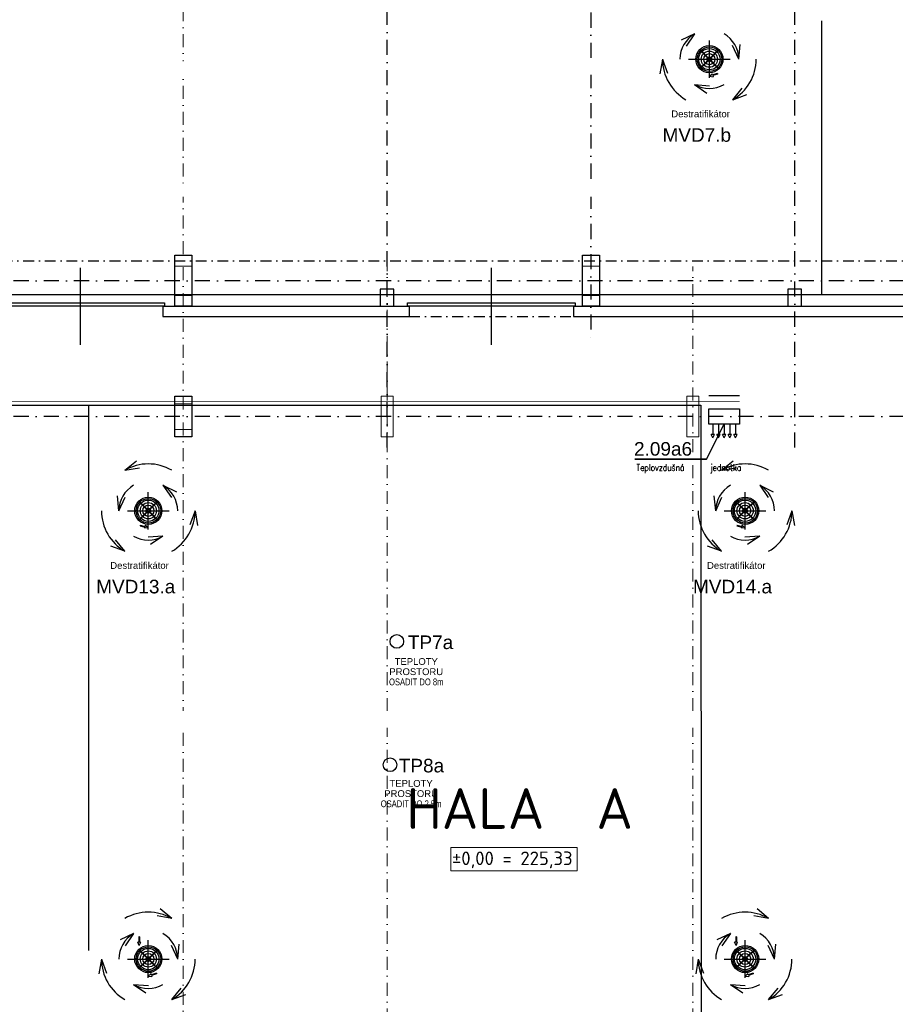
# Model space of a CAD drawing. Header units: millimetres. Extents: x -29085 to 3627694, y -159961 to 2281735.
# Tile 99 of 229: x 323662 to 349441, y 100377 to 129371. Entities that reach past the tile are written whole.
import ezdxf
from ezdxf import colors
from ezdxf.entities.mleader import LeaderData, LeaderLine
from ezdxf.enums import TextEntityAlignment as Align
from ezdxf.math import Vec2, Vec3

# ---------------------------------------------------------------- set-up
doc = ezdxf.new("R2010")
doc.units = ezdxf.units.MM
doc.linetypes.add('DASHDOT', pattern=[25.4, 12.7, -6.35, 0, -6.35])
doc.linetypes.add('ČERCHOVANÁ', pattern=[25.4, 12.7, -6.35, 0, -6.35])
doc.layers.add('NWT_UT_PRIV', color=1, linetype='Continuous')
doc.layers.add('Přístroje MaR', color=1, linetype='Continuous')
doc.styles.add('A99_kota', font='isocpeur.ttf', dxfattribs={"height": 2})
doc.styles.add('A99_popis', font='isocpeur.ttf')
doc.styles.add('ad_popis 100', font='isocpeur.ttf', dxfattribs={"height": 200})
doc.styles.add('PITSIMP8', font='pitsimp8')
doc.styles.add('ROMANS', font='romans.shx', dxfattribs={"width": 0.8})
doc.styles.get("Standard").update_dxf_attribs({"font": 'arial.ttf'})

# ---------------------------------------------------------------- blocks, each defined once
blk = doc.blocks.new('2dluk097')
at = {"color": 0, "linetype": 'ByBlock'}
for p, q in [((-0.05, 0.5), (-0.05, -0.1)), ((-0.05, 0.5), (0.05, 0.5)), ((0.05, 0.5), (0.05, -0.1))]:
    blk.add_line(p, q, dxfattribs=at)
for p, q in [((-0.05, -0.1), (-0.23, -0.1)), ((0, -0.5), (-0.23, -0.1)), ((0, -0.5), (0.23, -0.1)), ((0.05, -0.1), (0.23, -0.1))]:
    blk.add_line(p, q)
for points in [[(-0.05, 0.5), (0.05, 0.5), (-0.05, -0.1), (0.05, -0.1)], [(-0.23, -0.1), (0, -0.5), (0.05, -0.1), (-0.05, -0.1)], [(-0.05, -0.1), (0.23, -0.1), (0, -0.5), (-0.05, -0.1)]]:
    blk.add_solid(points)
at = {"linetype": 'ByBlock', "style": 'PITSIMP8', "flags": 9}
for tag, p in [('VOLUMENSTROM', (-0.06, 0.04)), ('DRUCK/-STUFE', (-0.06, 0.02)), ('BEZEICHNUNG', (-0.06, 0.18)), ('RAUM/GRUPPE', (-0.06, 0.16)), ('POS.NR.G-LV', (-0.06, 0.14)), ('ANSCHLUSS', (-0.06, 0)), ('FABRIKAT', (-0.06, 0.12)), ('KENNUNG', (-0.06, 0.08)), ('LEISTUNG', (-0.06, 0.06)), ('TYP', (-0.06, 0.1)), ('SPANNUNG/FREQUENZ', (-0.06, -0.12)), ('TEMPERATUR', (-0.06, -0.06)), ('SCHUTZART', (-0.06, -0.1)), ('GROESSE', (-0.06, -0.02)), ('DREHZAHL', (-0.06, -0.08)), ('GEWICHT', (-0.06, -0.14)), ('DN', (-0.06, -0.04)), ('FREI', (-0.06, -0.16)), ('FREI', (-0.06, -0.18)), ('FREI', (-0.06, -0.2))]:
    blk.add_attdef(tag, text='', height=0.01, dxfattribs=at).set_placement(p, align=Align.MIDDLE)

msp = doc.modelspace()

# ---------------------------------------------------------------- linework, layer by layer
at = {"color": 251, "linetype": 'DASHDOT', "lineweight": 5, "ltscale": 30}
for p, q in [((328479, 194483.3), (328479, 89198.3)), ((334479, 89198.3), (334479, 122104.9)), ((343479, 89198.3), (343479, 122104.9))]:
    msp.add_line(p, q, dxfattribs=at)
at = {"color": 251, "linetype": 'DASHDOT', "ltscale": 35}
for p, q in [((340479, 194483.3), (340479, 120001)), ((401278.6, 121683.3), (210329, 121683.3)), ((401278.6, 117683.3), (210329, 117683.3))]:
    msp.add_line(p, q, dxfattribs=at)
at = {"color": 251, "linetype": 'ČERCHOVANÁ', "ltscale": 25}
for p, q in [((231679, 122273.3), (364729, 122273.3)), ((335129, 120633.3), (339969, 120633.3))]:
    msp.add_line(p, q, dxfattribs=at)
at = {"color": 251}
for p, q in [((325454, 119799.3), (325454, 122067.3)), ((337549, 119799.3), (337549, 122067.3)), ((327874, 120933.3), (327874, 120633.3)), ((327874, 120933.3), (335129, 120933.3)), ((335129, 120933.3), (335129, 120633.3)), ((339969, 120933.3), (352729, 120933.3)), ((339969, 120933.3), (339969, 120633.3)), ((327874, 120633.3), (328979, 120633.3)), ((328979, 120633.3), (329129, 120633.3)), ((329129, 120633.3), (335129, 120633.3)), ((339969, 120633.3), (352654.5, 120633.3))]:
    msp.add_line(p, q, dxfattribs=at)
at = {"color": 251, "linetype": 'ČERCHOVANÁ', "lineweight": 9, "ltscale": 20}
msp.add_lwpolyline([(358379, 127877.9), (226029, 127877.9)], dxfattribs=at)
at = {"color": 251, "linetype": 'Continuous', "ltscale": 2}
for points in [[(328729, 120933.3), (328229, 120933.3), (328229, 122433.3), (328729, 122433.3)], [(328729, 120933.3), (328229, 120933.3), (328229, 122433.3), (328729, 122433.3)], [(340729, 120933.3), (340229, 120933.3), (340229, 122433.3), (340729, 122433.3)], [(340729, 120933.3), (340229, 120933.3), (340229, 122433.3), (340729, 122433.3)], [(328729, 117083.3), (328229, 117083.3), (328229, 118283.3), (328729, 118283.3)]]:
    msp.add_lwpolyline(points, close=True, dxfattribs=at)
at = {"color": 251, "linetype": 'Continuous', "lineweight": 20, "ltscale": 2}
for points in [[(328229, 122433.3), (328729, 122433.3), (328729, 122113.3), (328229, 122113.3)], [(340229, 122433.3), (340729, 122433.3), (340729, 122113.3), (340229, 122113.3)], [(328229, 121253.3), (328729, 121253.3), (328729, 120933.3), (328229, 120933.3)], [(340229, 121253.3), (340729, 121253.3), (340729, 120933.3), (340229, 120933.3)], [(328729, 118283.3), (328229, 118283.3), (328229, 118063.3), (328729, 118063.3)], [(334304, 118283.3), (334654, 118283.3), (334654, 117083.3), (334304, 117083.3)], [(343304, 118283.3), (343654, 118283.3), (343654, 117083.3), (343304, 117083.3)], [(328729, 117083.3), (328229, 117083.3), (328229, 117303.3), (328729, 117303.3)]]:
    msp.add_lwpolyline(points, close=True, dxfattribs=at)
at = {"color": 251, "ltscale": 2}
for points in [[(334679, 121433.3), (334279, 121433.3), (334279, 120933.3), (334679, 120933.3)], [(346679, 121433.3), (346279, 121433.3), (346279, 120933.3), (346679, 120933.3)]]:
    msp.add_lwpolyline(points, close=True, dxfattribs=at)
at = {"color": 251}
msp.add_lwpolyline([(327924, 120933.3), (322984, 120933.3), (322984, 121033.3), (327924, 121033.3), (327924, 120933.3), (327924, 120933.3)], dxfattribs=at)
msp.add_lwpolyline([(340019, 120933.3), (335079, 120933.3), (335079, 121033.3), (340019, 121033.3)], close=True, dxfattribs=at)
at = {"color": 251, "lineweight": 9}
msp.add_lwpolyline([(336359, 104993.3), (340079, 104993.3), (340079, 104308.3), (336359, 104308.3)], close=True, dxfattribs=at)
at = {"layer": 'Přístroje MaR'}
for p, q in [((343533.9, 128956.9), (343136.8, 128768.9)), ((343533.9, 128956.9), (343136.8, 128768.9)), ((343533.9, 128956.9), (343284.1, 128595.5)), ((343533.9, 128956.9), (343284.1, 128595.5)), ((344248, 128484.2), (344234.5, 128470.7)), ((343534.2, 127459), (343972.3, 127426.7)), ((343534.2, 127459), (343897.5, 127212)), ((343534.2, 127459), (343897.5, 127212)), ((343534.2, 127459), (343972.3, 127426.7)), ((344655.9, 127013.5), (344936.4, 127351.5)), ((344655.9, 127013.5), (344936.4, 127351.5)), ((344655.9, 127013.5), (345067.9, 127166)), ((344655.9, 127013.5), (345067.9, 127166)), ((290953.5, 121283.4), (354084.4, 121283.4)), ((290953.5, 118018.9), (343720.6, 118018.9)), ((326758.7, 116104.9), (327096.8, 116385.4)), ((326758.7, 116104.9), (327096.8, 116385.4)), ((344328.7, 116104.9), (344666.8, 116385.4)), ((344328.7, 116104.9), (344666.8, 116385.4)), ((326758.7, 116104.9), (327191.8, 116178.7)), ((326758.7, 116104.9), (327191.8, 116178.7)), ((344328.7, 116104.9), (344761.8, 116178.7)), ((344328.7, 116104.9), (344761.8, 116178.7)), ((327880.8, 115659.1), (328130.6, 115297.7)), ((327880.8, 115659.1), (328277.8, 115471.1)), ((327880.8, 115659.1), (328277.8, 115471.1)), ((327880.8, 115659.1), (328130.6, 115297.7)), ((345450.8, 115659.1), (345700.6, 115297.7)), ((345450.8, 115659.1), (345847.8, 115471.1)), ((345450.8, 115659.1), (345847.8, 115471.1)), ((345450.8, 115659.1), (345700.6, 115297.7)), ((326583.7, 114910.3), (326541.6, 115347.5)), ((326583.7, 114910.3), (326541.6, 115347.5)), ((326583.7, 114910.3), (326765.9, 115310)), ((326583.7, 114910.3), (326765.9, 115310)), ((344153.7, 114910.3), (344111.6, 115347.5)), ((344153.7, 114910.3), (344111.6, 115347.5)), ((344153.7, 114910.3), (344335.9, 115310)), ((344153.7, 114910.3), (344335.9, 115310)), ((328827.9, 114910.3), (328675.3, 114498.3)), ((328827.9, 114910.3), (328675.3, 114498.3)), ((328827.9, 114910.3), (328901.8, 114477.2)), ((328827.9, 114910.3), (328901.8, 114477.2)), ((346397.9, 114910.3), (346245.3, 114498.3)), ((346397.9, 114910.3), (346245.3, 114498.3)), ((346397.9, 114910.3), (346471.8, 114477.2)), ((346397.9, 114910.3), (346471.8, 114477.2)), ((326758.7, 113715.6), (326478.2, 114053.7)), ((326758.7, 113715.6), (326478.2, 114053.7)), ((327880.4, 114161.2), (327442.3, 114128.9)), ((327880.4, 114161.2), (327442.3, 114128.9)), ((327880.4, 114161.2), (327517.2, 113914.2)), ((327880.4, 114161.2), (327517.2, 113914.2)), ((344328.7, 113715.6), (344048.2, 114053.7)), ((344328.7, 113715.6), (344048.2, 114053.7)), ((345450.4, 114161.2), (345012.3, 114128.9)), ((345450.4, 114161.2), (345012.3, 114128.9)), ((345450.4, 114161.2), (345087.2, 113914.2)), ((345450.4, 114161.2), (345087.2, 113914.2)), ((326758.7, 113715.6), (326346.8, 113868.2)), ((326758.7, 113715.6), (326346.8, 113868.2)), ((344328.7, 113715.6), (343916.8, 113868.2)), ((344328.7, 113715.6), (343916.8, 113868.2)), ((328138.2, 102904.9), (327705.1, 102978.7)), ((328138.2, 102904.9), (327705.1, 102978.7)), ((328138.2, 102904.9), (327800.1, 103185.4)), ((328138.2, 102904.9), (327800.1, 103185.4)), ((345708.2, 102904.9), (345275.1, 102978.7)), ((345708.2, 102904.9), (345275.1, 102978.7)), ((345708.2, 102904.9), (345370.1, 103185.4)), ((345708.2, 102904.9), (345370.1, 103185.4)), ((327016.1, 102459.1), (326619.1, 102271.1)), ((327016.1, 102459.1), (326619.1, 102271.1)), ((327016.1, 102459.1), (326766.3, 102097.7)), ((327016.1, 102459.1), (326766.3, 102097.7)), ((344586.1, 102459.1), (344189.1, 102271.1)), ((344586.1, 102459.1), (344189.1, 102271.1)), ((344586.1, 102459.1), (344336.3, 102097.7)), ((344586.1, 102459.1), (344336.3, 102097.7)), ((328313.2, 101710.3), (328131, 102110)), ((328313.2, 101710.3), (328131, 102110)), ((328313.2, 101710.3), (328355.3, 102147.5)), ((328313.2, 101710.3), (328355.3, 102147.5)), ((345883.2, 101710.3), (345701, 102110)), ((345883.2, 101710.3), (345701, 102110)), ((345883.2, 101710.3), (345925.3, 102147.5)), ((345883.2, 101710.3), (345925.3, 102147.5)), ((327730.2, 101986.4), (327716.7, 101972.9)), ((345300.2, 101986.4), (345286.7, 101972.9)), ((326069, 101710.3), (325995.1, 101277.2)), ((326069, 101710.3), (325995.1, 101277.2)), ((326069, 101710.3), (326221.6, 101298.3)), ((326069, 101710.3), (326221.6, 101298.3)), ((343639, 101710.3), (343565.1, 101277.2)), ((343639, 101710.3), (343565.1, 101277.2)), ((343639, 101710.3), (343791.6, 101298.3)), ((343639, 101710.3), (343791.6, 101298.3)), ((327016.5, 100961.2), (327454.6, 100928.9)), ((327016.5, 100961.2), (327379.7, 100714.2)), ((327016.5, 100961.2), (327379.7, 100714.2)), ((327016.5, 100961.2), (327454.6, 100928.9)), ((344586.5, 100961.2), (345024.6, 100928.9)), ((344586.5, 100961.2), (344949.7, 100714.2)), ((344586.5, 100961.2), (344949.7, 100714.2)), ((344586.5, 100961.2), (345024.6, 100928.9)), ((328138.2, 100515.6), (328418.7, 100853.7)), ((328138.2, 100515.6), (328418.7, 100853.7)), ((328138.2, 100515.6), (328550.1, 100668.2)), ((328138.2, 100515.6), (328550.1, 100668.2)), ((345708.2, 100515.6), (345988.7, 100853.7)), ((345708.2, 100515.6), (345988.7, 100853.7)), ((345708.2, 100515.6), (346120.1, 100668.2)), ((345708.2, 100515.6), (346120.1, 100668.2))]:
    msp.add_line(p, q, dxfattribs=at)
at = {"layer": 'Přístroje MaR', "linetype": 'ByBlock'}
for p, q in [((343690.1, 128489.8), (343703.6, 128476.3)), ((327165, 115184.7), (327396.1, 114953.6)), ((327397.6, 114955.4), (327166.7, 115186.3)), ((327172.3, 115192), (327185.8, 115178.5)), ((327405.1, 114962.6), (327174.1, 115193.7)), ((327185.8, 115178.5), (327403.3, 114961.1)), ((327722.8, 115193.7), (327491.8, 114962.6)), ((327493.6, 114961.1), (327724.5, 115192)), ((327716.7, 115172.9), (327499.3, 114955.4)), ((327500.8, 114953.6), (327731.9, 115184.7)), ((344735, 115184.7), (344966.1, 114953.6)), ((344967.6, 114955.4), (344736.7, 115186.3)), ((344742.3, 115192), (344755.8, 115178.5)), ((344975.1, 114962.6), (344744.1, 115193.7)), ((344755.8, 115178.5), (344973.3, 114961.1)), ((345292.8, 115193.7), (345061.8, 114962.6)), ((345063.6, 114961.1), (345294.5, 115192)), ((345286.7, 115172.9), (345069.3, 114955.4)), ((345070.8, 114953.6), (345301.9, 115184.7)), ((327396.1, 114866.9), (327165, 114635.9)), ((327403.3, 114859.4), (327172.4, 114628.5)), ((327174.1, 114626.8), (327405.1, 114857.9)), ((327180.2, 114647.6), (327397.6, 114865.1)), ((327472.5, 114868.7), (327424.5, 114868.7)), ((327428.5, 114868.7), (327428.5, 114847.9)), ((327428.5, 114847.9), (327444.5, 114847.9)), ((327444.5, 114847.9), (327444.5, 114868.7)), ((327452.5, 114868.7), (327452.5, 114847.9)), ((327452.5, 114847.9), (327468.5, 114847.9)), ((327468.5, 114847.9), (327468.5, 114868.7)), ((327491.8, 114857.9), (327722.8, 114626.8)), ((327711.1, 114642), (327493.6, 114859.4)), ((327499.3, 114865.1), (327730.2, 114634.2)), ((327731.9, 114635.9), (327500.8, 114866.9)), ((344966.1, 114866.9), (344735, 114635.9)), ((344973.3, 114859.4), (344742.4, 114628.5)), ((344744.1, 114626.8), (344975.1, 114857.9)), ((344750.2, 114647.6), (344967.6, 114865.1)), ((345042.5, 114868.7), (344994.5, 114868.7)), ((344998.5, 114868.7), (344998.5, 114847.9)), ((344998.5, 114847.9), (345014.5, 114847.9)), ((345014.5, 114847.9), (345014.5, 114868.7)), ((345022.5, 114868.7), (345022.5, 114847.9)), ((345022.5, 114847.9), (345038.5, 114847.9)), ((345038.5, 114847.9), (345038.5, 114868.7)), ((345061.8, 114857.9), (345292.8, 114626.8)), ((345281.1, 114642), (345063.6, 114859.4)), ((345069.3, 114865.1), (345300.2, 114634.2)), ((345301.9, 114635.9), (345070.8, 114866.9)), ((327166.7, 114634.1), (327180.2, 114647.6)), ((327724.6, 114628.5), (327711.1, 114642)), ((344736.7, 114634.1), (344750.2, 114647.6)), ((345294.6, 114628.5), (345281.1, 114642)), ((327165, 101984.7), (327396.1, 101753.6)), ((327397.6, 101755.4), (327166.7, 101986.3)), ((327172.3, 101992), (327185.8, 101978.5)), ((327405.1, 101762.6), (327174.1, 101993.7)), ((327185.8, 101978.5), (327403.3, 101761.1)), ((327722.8, 101993.7), (327491.8, 101762.6)), ((327493.6, 101761.1), (327724.5, 101992)), ((327716.7, 101972.9), (327499.3, 101755.4)), ((327500.8, 101753.6), (327731.9, 101984.7)), ((344735, 101984.7), (344966.1, 101753.6)), ((344967.6, 101755.4), (344736.7, 101986.3)), ((344742.3, 101992), (344755.8, 101978.5)), ((344975.1, 101762.6), (344744.1, 101993.7)), ((344755.8, 101978.5), (344973.3, 101761.1)), ((345292.8, 101993.7), (345061.8, 101762.6)), ((345063.6, 101761.1), (345294.5, 101992)), ((345286.7, 101972.9), (345069.3, 101755.4)), ((345070.8, 101753.6), (345301.9, 101984.7)), ((327396.1, 101666.9), (327165, 101435.9)), ((327403.3, 101659.4), (327172.4, 101428.5)), ((327174.1, 101426.8), (327405.1, 101657.9)), ((327180.2, 101447.6), (327397.6, 101665.1)), ((327472.5, 101668.7), (327424.5, 101668.7)), ((327428.5, 101668.7), (327428.5, 101647.9)), ((327428.5, 101647.9), (327444.5, 101647.9)), ((327444.5, 101647.9), (327444.5, 101668.7)), ((327452.5, 101668.7), (327452.5, 101647.9)), ((327452.5, 101647.9), (327468.5, 101647.9)), ((327468.5, 101647.9), (327468.5, 101668.7)), ((327491.8, 101657.9), (327722.8, 101426.8)), ((327711.1, 101442), (327493.6, 101659.4)), ((327499.3, 101665.1), (327730.2, 101434.2)), ((327731.9, 101435.9), (327500.8, 101666.9)), ((344966.1, 101666.9), (344735, 101435.9)), ((344973.3, 101659.4), (344742.4, 101428.5)), ((344744.1, 101426.8), (344975.1, 101657.9)), ((344750.2, 101447.6), (344967.6, 101665.1)), ((345042.5, 101668.7), (344994.5, 101668.7)), ((344998.5, 101668.7), (344998.5, 101647.9)), ((344998.5, 101647.9), (345014.5, 101647.9)), ((345014.5, 101647.9), (345014.5, 101668.7)), ((345022.5, 101668.7), (345022.5, 101647.9)), ((345022.5, 101647.9), (345038.5, 101647.9)), ((345038.5, 101647.9), (345038.5, 101668.7)), ((345061.8, 101657.9), (345292.8, 101426.8)), ((345281.1, 101442), (345063.6, 101659.4)), ((345069.3, 101665.1), (345300.2, 101434.2)), ((345301.9, 101435.9), (345070.8, 101666.9)), ((327166.7, 101434.1), (327180.2, 101447.6)), ((327724.6, 101428.5), (327711.1, 101442)), ((344736.7, 101434.1), (344750.2, 101447.6)), ((345294.6, 101428.5), (345281.1, 101442))]:
    msp.add_line(p, q, dxfattribs=at)
at = {"layer": 'Přístroje MaR', "ltscale": 10}
for p, q in [((327448.5, 114358.3), (327448.5, 115462.3)), ((345018.5, 114358.3), (345018.5, 115462.3)), ((326835.5, 114910.3), (328061.5, 114910.3)), ((344405.5, 114910.3), (345631.5, 114910.3)), ((327448.5, 101158.3), (327448.5, 102262.3)), ((345018.5, 101158.3), (345018.5, 102262.3)), ((326835.5, 101710.3), (328061.5, 101710.3)), ((344405.5, 101710.3), (345631.5, 101710.3))]:
    msp.add_line(p, q, dxfattribs=at)
at = {"layer": 'Přístroje MaR'}
for points in [[(343954, 118309.3), (344858, 118309.3)], [(344858, 117909.3), (344858, 117457.3), (343954, 117457.3)], [(343954, 117457.3), (343954, 117909.3), (344858, 117909.3)], [(343887.5, 116433.5), (344406, 117457.3)], [(344071.7, 117457.3), (344071.7, 117157.3)], [(344238.8, 117457.3), (344238.8, 117157.3)], [(344406, 117457.3), (344406, 117157.3)], [(344406, 117457.3), (344406, 117157.3)], [(344573.1, 117457.3), (344573.1, 117157.3)], [(344740.2, 117457.3), (344740.2, 117157.3)], [(344121.7, 117157.3), (344021.7, 117157.3)], [(344071.7, 117057.3), (344021.7, 117157.3)], [(344071.7, 117057.3), (344121.7, 117157.3)], [(344288.8, 117157.3), (344188.8, 117157.3)], [(344238.8, 117057.3), (344188.8, 117157.3)], [(344238.8, 117057.3), (344288.8, 117157.3)], [(344456, 117157.3), (344356, 117157.3)], [(344406, 117057.3), (344356, 117157.3)], [(344456, 117157.3), (344356, 117157.3)], [(344406, 117057.3), (344356, 117157.3)], [(344406, 117057.3), (344456, 117157.3)], [(344406, 117057.3), (344456, 117157.3)], [(344623.1, 117157.3), (344523.1, 117157.3)], [(344573.1, 117057.3), (344523.1, 117157.3)], [(344573.1, 117057.3), (344623.1, 117157.3)], [(344790.2, 117157.3), (344690.2, 117157.3)], [(344740.2, 117057.3), (344690.2, 117157.3)], [(344740.2, 117057.3), (344790.2, 117157.3)]]:
    msp.add_lwpolyline(points, dxfattribs=at)
at = {"layer": 'Přístroje MaR', "const_width": 47.4}
msp.add_lwpolyline([(341772.5, 116433.5), (343887.5, 116433.5)], dxfattribs=at)
at = {"layer": 'Přístroje MaR', "linetype": 'ByBlock'}
for centre in [(343696.1, 128478.1), (343696.1, 128478.1), (327178.4, 115180.3), (327178.4, 115180.3), (344748.4, 115180.3), (344748.4, 115180.3), (327178.4, 114640.2), (327178.4, 114640.2), (344748.4, 114640.2), (344748.4, 114640.2), (327178.4, 101980.3), (327178.4, 101980.3), (344748.4, 101980.3), (344748.4, 101980.3), (327178.4, 101440.2), (327178.4, 101440.2), (327718.5, 101440.2), (327718.5, 101440.2), (344748.4, 101440.2), (344748.4, 101440.2), (345288.5, 101440.2), (345288.5, 101440.2)]:
    msp.add_circle(centre, 3.6, dxfattribs=at)
at = {"layer": 'Přístroje MaR'}
for centre, radius in [((344236.3, 128478.1), 3.6), ((344236.3, 128478.1), 3.6), ((327448.9, 114910.3), 400.5), ((327453.8, 114910.3), 360.6), ((327448.9, 114910.3), 314.5), ((327448.9, 114910.3), 239.5), ((345018.9, 114910.3), 400.5), ((345023.8, 114910.3), 360.6), ((345018.9, 114910.3), 314.5), ((345018.9, 114910.3), 239.5), ((327448.9, 114910.3), 164.5), ((327448.5, 114910.3), 68), ((345018.9, 114910.3), 164.5), ((345018.5, 114910.3), 68), ((334764.9, 111062.6, 93378), 200), ((334565.4, 107431.1, 93378), 200), ((327448.9, 101710.3), 400.5), ((327453.8, 101710.3), 360.6), ((345018.9, 101710.3), 400.5), ((345023.8, 101710.3), 360.6), ((327448.9, 101710.3), 314.5), ((327448.9, 101710.3), 239.5), ((327448.9, 101710.3), 164.5), ((327448.5, 101710.3), 68), ((327718.5, 101980.3), 3.6), ((327718.5, 101980.3), 3.6), ((345018.9, 101710.3), 314.5), ((345018.9, 101710.3), 239.5), ((345018.9, 101710.3), 164.5), ((345018.5, 101710.3), 68), ((345288.5, 101980.3), 3.6), ((345288.5, 101980.3), 3.6)]:
    msp.add_circle(centre, radius, dxfattribs=at)
at = {"layer": 'Přístroje MaR', "linetype": 'ByBlock'}
for centre, radius, start, end in [((343687.3, 128487), 6.4, 44.99999, 224.99999), ((343687.3, 128487), 4, 45.26984, 225.26984), ((343697.1, 128469.8), 1.2, 44.99999, 224.99999), ((343892.5, 128281.8), 270, 134.15113, 135.84886), ((343892.5, 128281.8), 268.4, 134.14607, 135.85391), ((343704.4, 128477.2), 1.2, 44.99999, 224.99999), ((327169.5, 115189.2), 6.4, 44.99999, 224.99999), ((327169.5, 115189.2), 4, 45.26984, 225.26984), ((327179.3, 115172), 1.2, 44.99999, 224.99999), ((327374.7, 114984), 270, 134.15113, 135.84886), ((327374.7, 114984), 268.4, 134.14607, 135.85391), ((327186.7, 115179.4), 1.2, 44.99999, 224.99999), ((344739.5, 115189.2), 6.4, 44.99999, 224.99999), ((344739.5, 115189.2), 4, 45.26984, 225.26984), ((344749.3, 115172), 1.2, 44.99999, 224.99999), ((344944.7, 114984), 270, 134.15113, 135.84886), ((344944.7, 114984), 268.4, 134.14607, 135.85391), ((344756.7, 115179.4), 1.2, 44.99999, 224.99999), ((327448.5, 114910.3), 48, 300.00015, 180), ((327448.5, 114910.3), 48, 180, 240.00015), ((345018.5, 114910.3), 48, 300.00015, 180), ((345018.5, 114910.3), 48, 180, 240.00015), ((327169.5, 114631.3), 6.4, 135, 315), ((327169.5, 114631.3), 4, 135.26984, 315.26984), ((327179.3, 114648.5), 1.2, 135, 315), ((327374.7, 114836.5), 270, 224.15113, 225.84887), ((327374.7, 114836.5), 268.4, 224.14607, 225.85391), ((327186.7, 114641.1), 1.2, 135, 315), ((327522.2, 114836.5), 268.4, 314.14607, 315.85391), ((327710.2, 114641.1), 1.2, 225, 45), ((327522.2, 114836.5), 270, 314.15113, 315.84886), ((344739.5, 114631.3), 6.4, 135, 315), ((344739.5, 114631.3), 4, 135.26984, 315.26984), ((344749.3, 114648.5), 1.2, 135, 315), ((344944.7, 114836.5), 270, 224.15113, 225.84887), ((344944.7, 114836.5), 268.4, 224.14607, 225.85391), ((344756.7, 114641.1), 1.2, 135, 315), ((345092.2, 114836.5), 268.4, 314.14607, 315.85391), ((345280.2, 114641.1), 1.2, 225, 45), ((345092.2, 114836.5), 270, 314.15113, 315.84886), ((327169.5, 101989.2), 6.4, 44.99999, 224.99999), ((327169.5, 101989.2), 4, 45.26984, 225.26984), ((327179.3, 101972), 1.2, 44.99999, 224.99999), ((327374.7, 101784), 270, 134.15113, 135.84886), ((327374.7, 101784), 268.4, 134.14607, 135.85391), ((327186.7, 101979.4), 1.2, 44.99999, 224.99999), ((344739.5, 101989.2), 6.4, 44.99999, 224.99999), ((344739.5, 101989.2), 4, 45.26984, 225.26984), ((344749.3, 101972), 1.2, 44.99999, 224.99999), ((344944.7, 101784), 270, 134.15113, 135.84886), ((344944.7, 101784), 268.4, 134.14607, 135.85391), ((344756.7, 101979.4), 1.2, 44.99999, 224.99999), ((327448.5, 101710.3), 48, 300.00015, 180), ((327448.5, 101710.3), 48, 180, 240.00015), ((345018.5, 101710.3), 48, 300.00015, 180), ((345018.5, 101710.3), 48, 180, 240.00015), ((327169.5, 101431.3), 6.4, 135, 315), ((327169.5, 101431.3), 4, 135.26984, 315.26984), ((327179.3, 101448.5), 1.2, 135, 315), ((327374.7, 101636.5), 270, 224.15113, 225.84887), ((327374.7, 101636.5), 268.4, 224.14607, 225.85391), ((327186.7, 101441.1), 1.2, 135, 315), ((327522.2, 101636.5), 268.4, 314.14607, 315.85391), ((327710.2, 101441.1), 1.2, 225, 45), ((327522.2, 101636.5), 270, 314.15113, 315.84886), ((327717.6, 101448.5), 1.2, 225, 45), ((327727.4, 101431.3), 6.4, 225, 45), ((327727.4, 101431.3), 4, 225.26984, 45.26984), ((344739.5, 101431.3), 6.4, 135, 315), ((344739.5, 101431.3), 4, 135.26984, 315.26984), ((344749.3, 101448.5), 1.2, 135, 315), ((344944.7, 101636.5), 270, 224.15113, 225.84887), ((344944.7, 101636.5), 268.4, 224.14607, 225.85391), ((344756.7, 101441.1), 1.2, 135, 315), ((345092.2, 101636.5), 268.4, 314.14607, 315.85391), ((345280.2, 101441.1), 1.2, 225, 45), ((345092.2, 101636.5), 270, 314.15113, 315.84886), ((345287.6, 101448.5), 1.2, 225, 45), ((345297.4, 101431.3), 6.4, 225, 45), ((345297.4, 101431.3), 4, 225.26984, 45.26984)]:
    msp.add_arc(centre, radius, start, end, dxfattribs=at)
at = {"layer": 'Přístroje MaR'}
for centre, radius, start, end in [((344039.9, 128281.8), 268.4, 44.14607, 45.85391), ((344228, 128477.2), 1.2, 315, 135), ((344039.9, 128281.8), 270, 44.15113, 45.84887), ((344235.3, 128469.8), 1.2, 315, 135), ((344245.1, 128487), 6.4, 315, 135), ((344245.1, 128487), 4, 315.26984, 135.26984), ((343966.2, 128208.1), 864.7, 240, 300), ((343966.2, 128208.1), 864.7, 240, 300), ((327448.5, 114910.3), 1379.4, 60, 120), ((327448.5, 114910.3), 1379.4, 60, 120), ((345018.5, 114910.3), 1379.4, 60, 120), ((345018.5, 114910.3), 1379.4, 60, 120), ((327448.5, 114910.3), 864.7, 120, 180), ((327448.5, 114910.3), 864.7, 120, 180), ((327448.5, 114910.3), 864.7, 0, 60), ((327448.5, 114910.3), 864.7, 0, 60), ((345018.5, 114910.3), 864.7, 120, 180), ((345018.5, 114910.3), 864.7, 120, 180), ((345018.5, 114910.3), 864.7, 0, 60), ((345018.5, 114910.3), 864.7, 0, 60), ((327522.2, 114984), 268.4, 44.14607, 45.85391), ((327710.2, 115179.4), 1.2, 315, 135), ((327522.2, 114984), 270, 44.15113, 45.84887), ((345092.2, 114984), 268.4, 44.14607, 45.85391), ((345280.2, 115179.4), 1.2, 315, 135), ((345092.2, 114984), 270, 44.15113, 45.84887), ((327448.5, 114910.3), 1379.4, 180, 240), ((327448.5, 114910.3), 1379.4, 180, 240), ((327448.5, 114910.3), 1379.4, 300, 0), ((327448.5, 114910.3), 1379.4, 300, 0), ((345018.5, 114910.3), 1379.4, 180, 240), ((345018.5, 114910.3), 1379.4, 180, 240), ((345018.5, 114910.3), 1379.4, 300, 0), ((345018.5, 114910.3), 1379.4, 300, 0), ((327448.5, 114910.3), 864.7, 240, 300), ((327448.5, 114910.3), 864.7, 240, 300), ((345018.5, 114910.3), 864.7, 240, 300), ((345018.5, 114910.3), 864.7, 240, 300), ((327448.5, 101710.3), 1379.4, 60, 120), ((327448.5, 101710.3), 1379.4, 60, 120), ((345018.5, 101710.3), 1379.4, 60, 120), ((345018.5, 101710.3), 1379.4, 60, 120), ((327448.5, 101710.3), 864.7, 120, 180), ((327448.5, 101710.3), 864.7, 120, 180), ((327448.5, 101710.3), 864.7, 0, 60), ((327448.5, 101710.3), 864.7, 0, 60), ((345018.5, 101710.3), 864.7, 120, 180), ((345018.5, 101710.3), 864.7, 120, 180), ((345018.5, 101710.3), 864.7, 0, 60), ((345018.5, 101710.3), 864.7, 0, 60), ((327522.2, 101784), 268.4, 44.14607, 45.85391), ((327710.2, 101979.4), 1.2, 315, 135), ((327522.2, 101784), 270, 44.15113, 45.84887), ((327717.6, 101972), 1.2, 315, 135), ((327727.4, 101989.2), 6.4, 315, 135), ((327727.4, 101989.2), 4, 315.26984, 135.26984), ((345092.2, 101784), 268.4, 44.14607, 45.85391), ((345280.2, 101979.4), 1.2, 315, 135), ((345092.2, 101784), 270, 44.15113, 45.84887), ((345287.6, 101972), 1.2, 315, 135), ((345297.4, 101989.2), 6.4, 315, 135), ((345297.4, 101989.2), 4, 315.26984, 135.26984), ((327448.5, 101710.3), 1379.4, 180, 240), ((327448.5, 101710.3), 1379.4, 180, 240), ((327448.5, 101710.3), 1379.4, 300, 0), ((327448.5, 101710.3), 1379.4, 300, 0), ((345018.5, 101710.3), 1379.4, 180, 240), ((345018.5, 101710.3), 1379.4, 180, 240), ((345018.5, 101710.3), 1379.4, 300, 0), ((345018.5, 101710.3), 1379.4, 300, 0), ((327448.5, 101710.3), 864.7, 240, 300), ((327448.5, 101710.3), 864.7, 240, 300), ((345018.5, 101710.3), 864.7, 240, 300), ((345018.5, 101710.3), 864.7, 240, 300)]:
    msp.add_arc(centre, radius, start, end, dxfattribs=at)

# ---------------------------------------------------------------- block references
at = {"layer": 'Přístroje MaR', "yscale": 250, "zscale": 160}
for p, xscale, rotation in [((327328.6, 114445.2), -200, 73.49979641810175), ((344898.6, 114445.2), -200, 73.49979641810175), ((327568.3, 101245.2), 200, 286.5002035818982), ((345138.3, 101245.2), 200, 286.5002035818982)]:
    msp.add_blockref('2dluk097', p, dxfattribs=dict(at, xscale=xscale, rotation=rotation))
at = {"layer": 'Přístroje MaR', "xscale": -200, "yscale": 250, "zscale": 160}
for p in [(327182.8, 102234), (344752.8, 102234)]:
    msp.add_blockref('2dluk097', p, dxfattribs=at)

# ---------------------------------------------------------------- texts
at = {"color": 251, "lineweight": 9, "ltscale": 5, "style": 'ad_popis 100'}
msp.add_text('HALA  A', height=1200, dxfattribs=at).set_placement((335049, 105543.3))
at = {"color": 251, "style": 'A99_kota'}
msp.add_text('±0,00 = 225,33', height=400, dxfattribs=at).set_placement((336390.6, 104476.1))
at = {"layer": 'Přístroje MaR'}
for s, height, p in [('Destratifikátor', 200, (343708.2, 126497.5, 31126)), ('MVD7.b', 400, (343596.8, 125775.5, 93378)), ('2.09a6', 400, (342603.3, 116532.9, 93378)), ('Destratifikátor', 200, (327190.5, 113199.7, 31126)), ('Destratifikátor', 200, (344760.5, 113199.7, 31126)), ('MVD13.a', 400, (327079.1, 112477.7, 93378)), ('MVD14.a', 400, (344649.1, 112477.7, 93378)), ('TP7a', 400, (335757.4, 110837.1, 93378)), ('TEPLOTY', 200, (335337.1, 110371, 31126)), ('PROSTORU', 200, (335337.1, 110071, 31126)), ('TP8a', 400, (335491, 107205.6, 93378)), ('TEPLOTY', 200, (335185.6, 106781.3, 31126)), ('PROSTORU', 200, (335185.6, 106481.3, 31126))]:
    msp.add_text(s, height=height, dxfattribs=at).set_placement(p, align=Align.CENTER)
at = {"layer": 'Přístroje MaR', "width": 0.8}
for s, p in [('OSADIT DO 8m', (335337.1, 109771, 31126)), ('OSADIT DO 2,5m', (335185.6, 106181.3, 31126))]:
    msp.add_text(s, height=200, dxfattribs=at).set_placement(p, align=Align.CENTER)
at = {"layer": 'Přístroje MaR'}
note = msp.add_mtext_dynamic_manual_height_columns('Teplovzdušná jednotka ', width=2162.508, gutter_width=12.5, heights=[457, 0], dxfattribs=dict(at, insert=(341820.8, 116282.3), char_height=200, attachment_point=1, line_spacing_factor=0.8, style='ROMANS'))

# ---------------------------------------------------------------- next in the draw order: leaders
at = {"color": 251, "lineweight": 9}
ml = msp.add_multileader_mtext('Standard', dxfattribs=at)
ml.set_content('\\A1;{\\C256;dozdění okenních otvorů}', color=1, style='A99_popis')
ml.set_leader_properties(color=256, linetype='ByLayer', lineweight=-1)
ml.build(insert=Vec2(0, 0))
ml.multileader.update_dxf_attribs({"dogleg_length": 3.23, "arrow_head_size": 200, "scale": 200})
ctx = ml.context
ctx.base_point, ctx.scale, ctx.char_height, ctx.arrow_head_size, ctx.landing_gap_size, ctx.plane_origin = Vec3(220939, 127948.3), 200, 400, 200, 250, Vec3(223979, 117102.5)
notes = []
notes.append((ctx, [(0, (1, 1, 0), (220294, 127948.3), (1, 0), 645, [(0, [(219479, 127948.5)], 0, [])])]))
ctx.mtext.insert, ctx.mtext.width, ctx.mtext.defined_height, ctx.mtext.flow_direction = Vec3(221189, 128148.3), 4425, 8.47, 5
ctx.mtext.has_bg_fill, ctx.mtext.bg_color, ctx.mtext.bg_scale_factor, ctx.mtext.bg_transparency, ctx.mtext.use_window_bg_color = 1, -1073741824, 1, 0, 1
ml = msp.add_multileader_mtext('Standard', dxfattribs=at)
ml.set_content('\\A1;{\\C256;vybourání oken a dozdění okenních otvorů}', color=1, style='A99_popis')
ml.set_leader_properties(color=256, linetype='ByLayer', lineweight=-1)
ml.build(insert=Vec2(0, 0))
ml.multileader.update_dxf_attribs({"dogleg_length": 3.23, "arrow_head_size": 200, "scale": 200})
ctx = ml.context
ctx.base_point, ctx.scale, ctx.char_height, ctx.arrow_head_size, ctx.landing_gap_size, ctx.plane_origin = Vec3(220939, 124355.8), 200, 400, 200, 250, Vec3(223979, 113510)
notes.append((ctx, [(0, (1, 1, 0), (220294, 124355.8), (1, 0), 645, [(0, [(219479, 124356)], 0, [])])]))
ctx.mtext.insert, ctx.mtext.width, ctx.mtext.defined_height, ctx.mtext.flow_direction = Vec3(221189, 124555.8), 4425, 8.47, 5
ctx.mtext.has_bg_fill, ctx.mtext.bg_color, ctx.mtext.bg_scale_factor, ctx.mtext.bg_transparency, ctx.mtext.use_window_bg_color = 1, -1073741824, 1, 0, 1
ml = msp.add_multileader_mtext('Standard', dxfattribs=at)
ml.set_content('\\A1;{\\C256;demontáž stěnových panelů PUR, tl.40mm, včetně výplní otvorů a klempířských výrobků}', color=1, style='A99_popis')
ml.set_leader_properties(color=256, linetype='ByLayer', lineweight=-1)
ml.build(insert=Vec2(0, 0))
ml.multileader.update_dxf_attribs({"dogleg_length": 1, "arrow_head_size": 300, "scale": 200})
ctx = ml.context
ctx.base_point, ctx.scale, ctx.char_height, ctx.arrow_head_size, ctx.landing_gap_size, ctx.plane_origin = Vec3(215334, 108693.3), 200, 500, 300, 250, Vec3(228554, 101837.2)
notes.append((ctx, [(0, (1, 1, 0), (214749, 108693.3), (1, 0), 585, [(0, [(213414, 108698.3)], 0, [])])]))
ctx.mtext.insert, ctx.mtext.width, ctx.mtext.flow_direction = Vec3(215584, 109018.3), 15225, 5
ctx.mtext.has_bg_fill, ctx.mtext.bg_color, ctx.mtext.bg_scale_factor, ctx.mtext.bg_transparency, ctx.mtext.use_window_bg_color = 1, -1073741824, 1, 0, 1
for ctx, leaders in notes:
    for number, flags, end, landing, length, lines in leaders:
        leader = LeaderData()
        leader.index, (leader.has_last_leader_line, leader.has_dogleg_vector, leader.attachment_direction) = number, flags
        leader.last_leader_point, leader.dogleg_vector, leader.dogleg_length = Vec3(end), Vec3(landing), length
        for number, points, colour, breaks in lines:
            line = LeaderLine()
            line.index, line.vertices, line.color, line.breaks = number, Vec3.list(points), colors.encode_raw_color(colour), breaks
            leader.lines.append(line)
        ctx.leaders.append(leader)

# ---------------------------------------------------------------- next in the draw order: linework, layer by layer
at = {"color": 251, "linetype": 'DASHDOT', "ltscale": 35}
for points in [[(334479, 116773.3), (334479, 178660.8)], [(346479, 116773.3), (346479, 178660.8)]]:
    msp.add_lwpolyline(points, dxfattribs=at)
at = {"layer": 'NWT_UT_PRIV', "color": 251, "const_width": 20}
msp.add_lwpolyline([(268446.5, 94041.8), (217723.2, 94041.8), (214447.1, 94041.8), (214447.1, 118133.1), (344858, 118133.1)], dxfattribs=at)
at = {"layer": 'Přístroje MaR'}
for p, q in [((347272.2, 129339.3), (347266.2, 121283.4)), ((344830.9, 128208.1), (344648.7, 128607.8)), ((344830.9, 128208.1), (344648.7, 128607.8)), ((344830.9, 128208.1), (344873, 128645.3)), ((344830.9, 128208.1), (344873, 128645.3)), ((342586.8, 128208.1), (342512.9, 127775)), ((342586.8, 128208.1), (342512.9, 127775)), ((342586.8, 128208.1), (342739.3, 127796.1)), ((342586.8, 128208.1), (342739.3, 127796.1)), ((325689, 118018.9), (325689, 101958.6)), ((343720.6, 118018.9), (343733.6, 94160.7))]:
    msp.add_line(p, q, dxfattribs=at)
at = {"layer": 'Přístroje MaR', "ltscale": 10}
for p, q in [((343966.2, 127656.1), (343966.2, 128760.1)), ((343353.2, 128208.1), (344579.2, 128208.1))]:
    msp.add_line(p, q, dxfattribs=at)
at = {"layer": 'Přístroje MaR', "linetype": 'ByBlock'}
for p, q in [((343682.8, 128482.5), (343913.8, 128251.4)), ((343915.4, 128253.2), (343684.5, 128484.1)), ((343922.9, 128260.5), (343691.8, 128491.5)), ((343703.6, 128476.3), (343921, 128258.9)), ((344240.6, 128491.5), (344009.5, 128260.5)), ((344011.4, 128258.9), (344242.3, 128489.8)), ((344234.5, 128470.7), (344017, 128253.2)), ((344018.6, 128251.4), (344249.7, 128482.5)), ((343913.8, 128164.7), (343682.8, 127933.7)), ((343921, 128157.2), (343690.1, 127926.3)), ((343691.8, 127924.6), (343922.9, 128155.7)), ((343697.9, 127945.4), (343915.4, 128162.9)), ((343990.2, 128166.5), (343942.2, 128166.5)), ((343946.2, 128166.5), (343946.2, 128145.7)), ((343962.2, 128145.7), (343962.2, 128166.5)), ((343970.2, 128166.5), (343970.2, 128145.7)), ((343986.2, 128145.7), (343986.2, 128166.5)), ((344009.5, 128155.7), (344240.6, 127924.6)), ((344228.8, 127939.8), (344011.4, 128157.2)), ((344017, 128162.9), (344247.9, 127932)), ((344249.7, 127933.7), (344018.6, 128164.7)), ((343684.4, 127931.9), (343697.9, 127945.4)), ((343946.2, 128145.7), (343962.2, 128145.7)), ((343970.2, 128145.7), (343986.2, 128145.7)), ((344242.3, 127926.3), (344228.8, 127939.8))]:
    msp.add_line(p, q, dxfattribs=at)
at = {"layer": 'Přístroje MaR'}
for centre, radius in [((343966.7, 128208.1), 400.5), ((343971.6, 128208.1), 360.6), ((343966.7, 128208.1), 314.5), ((343966.7, 128208.1), 239.5), ((343966.7, 128208.1), 164.5), ((343966.2, 128208.1), 68)]:
    msp.add_circle(centre, radius, dxfattribs=at)
at = {"layer": 'Přístroje MaR', "linetype": 'ByBlock'}
for centre in [(343696.1, 127938), (343696.1, 127938), (344236.3, 127938), (344236.3, 127938)]:
    msp.add_circle(centre, 3.6, dxfattribs=at)
at = {"layer": 'Přístroje MaR'}
for radius, start, end in [(864.7, 120, 180), (864.7, 120, 180), (864.7, 0, 60), (864.7, 0, 60), (1379.4, 180, 240), (1379.4, 180, 240), (1379.4, 300, 0), (1379.4, 300, 0)]:
    msp.add_arc((343966.2, 128208.1), radius, start, end, dxfattribs=at)
at = {"layer": 'Přístroje MaR', "linetype": 'ByBlock'}
for centre, radius, start, end in [((343966.2, 128208.1), 48, 300.00015, 180), ((343966.2, 128208.1), 48, 180, 240.00015), ((343687.3, 127929.1), 6.4, 135, 315), ((343687.3, 127929.1), 4, 135.26984, 315.26984), ((343697.1, 127946.3), 1.2, 135, 315), ((343892.5, 128134.3), 270, 224.15113, 225.84887), ((343892.5, 128134.3), 268.4, 224.14607, 225.85391), ((343704.4, 127938.9), 1.2, 135, 315), ((344039.9, 128134.3), 268.4, 314.14607, 315.85391), ((344228, 127938.9), 1.2, 225, 45), ((344039.9, 128134.3), 270, 314.15113, 315.84886), ((344235.3, 127946.3), 1.2, 225, 45), ((344245.1, 127929.1), 6.4, 225, 45), ((344245.1, 127929.1), 4, 225.26984, 45.26984)]:
    msp.add_arc(centre, radius, start, end, dxfattribs=at)

# ---------------------------------------------------------------- next in the draw order: block references
at = {"layer": 'Přístroje MaR', "xscale": 200, "yscale": 250, "zscale": 160, "rotation": 286.5002035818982}
msp.add_blockref('2dluk097', (344086.1, 127743), dxfattribs=at)

doc.saveas('drawing.dxf')
